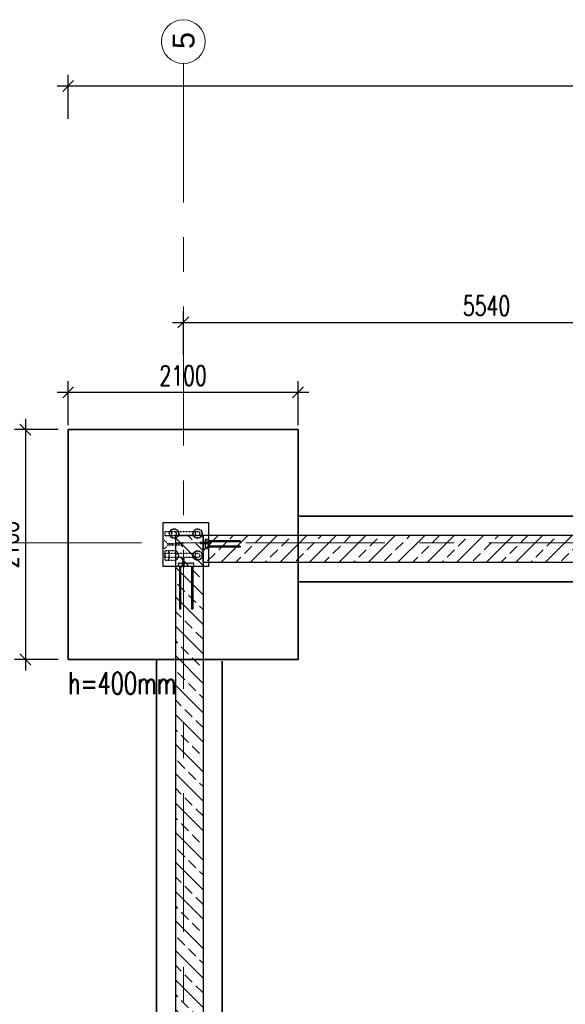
# Model space of a CAD drawing. Header units: millimetres. Extents: x 6071355 to 6728188, y -31956 to 56387.
# Tile 34 of 59: x 6083591 to 6088576, y 46516 to 55514. Entities that reach past the tile are written whole.
import ezdxf

# ---------------------------------------------------------------- set-up
doc = ezdxf.new("R2010")
doc.units = ezdxf.units.MM
doc.header["$MEASUREMENT"] = 0
doc.linetypes.add('DXK_LINE_DOT2', pattern=[3.9198, 1.9599, -1.9599])
doc.linetypes.add('Grid Line', pattern=[2222.5, 1270, -317.5, 317.5, -317.5])
doc.layers.add('A_wymiary', color=7, linetype='Continuous', lineweight=15, true_color=0x848484)
doc.layers.add('BZ_MUR_FUND', color=8, linetype='Continuous')
doc.layers.add('ELEMENTY', color=7, linetype='Continuous')
for name, color, linetype, lineweight in [('M_ŁAWY', 3, 'Continuous', 35), ('Standard 1350-A_01-RZUT PARTERU LUSTRO2_28_Nowe_MODO_A1_osie-1_Nr_pióra__7_Nr_pióra__7_Nr_pióra__7', 7, 'Continuous', 18), ('Standard 1350-A_01-RZUT PARTERU LUSTRO2_28_Nowe_MODO_A1_osie_Nr_pióra__7_Nr_pióra__7_Nr_pióra__7', 7, 'Continuous', 18)]:
    doc.layers.add(name, color=color, linetype=linetype, lineweight=lineweight)
doc.styles.add('STYL_AUTOMATYCZNY_1', font='arial.ttf')
doc.styles.add('wymiar', font='romans.shx', dxfattribs={"width": 0.7})
doc.dimstyles.new('AB_100mm', dxfattribs={"dimscale": 100, "dimtxt": 1.8, "dimasz": 1, "dimexe": 1, "dimexo": 0, "dimtad": 1, "dimrnd": 1, "dimtxsty": 'wymiar', "dimblk": 'OBLIQUE', "dimcen": 2.5, "dimdle": 1, "dimclrd": 4, "dimclre": 4, "dimclrt": 3, "dimadec": 0, "dimazin": 0, "dimtfac": 1, "dimtix": 1, "dimtmove": 2, "dimatfit": 3, "dimfxl": 3, "dimfxlon": 1, "dimarcsym": 0})

# ---------------------------------------------------------------- blocks, each defined once
blk = doc.blocks.new('Part-86624973-154428 - 1482')
at = {"layer": 'ELEMENTY', "color": 2, "linetype": 'Continuous'}
for p, q in [((5535.1, 37720), (5535.1, 37305)), ((5935.1, 37720), (5535.1, 37720)), ((5935.1, 37305), (5935.1, 37720)), ((5535.1, 37305), (5935.1, 37305))]:
    blk.add_line(p, q, dxfattribs=at)
blk = doc.blocks.new('Part-86624973-154443 - 1482')
at = {"layer": 'ELEMENTY', "color": 1, "linetype": 'DXK_LINE_DOT2'}
for p, q in [((5615.1, 37705), (5655.1, 37705)), ((5615.1, 37705), (5615.1, 37405)), ((5655.1, 37405), (5655.1, 37705)), ((5617.8, 37427.9), (5615.1, 37431.3)), ((5615.1, 37405), (5617.8, 37395)), ((5625.1, 37425.4), (5617.8, 37427.9)), ((5617.8, 37395), (5625.1, 37387.7)), ((5635.1, 37424.5), (5625.1, 37425.4)), ((5625.1, 37387.7), (5635.1, 37385)), ((5645.1, 37425.4), (5635.1, 37424.5)), ((5635.1, 37385), (5645.1, 37387.7)), ((5652.5, 37427.9), (5645.1, 37425.4)), ((5645.1, 37387.7), (5652.5, 37395)), ((5655.1, 37431.3), (5652.5, 37427.9)), ((5652.5, 37395), (5655.1, 37405))]:
    blk.add_line(p, q, dxfattribs=at)
blk = doc.blocks.new('Part-86624973-154431 - 1482')
at = {"layer": 'ELEMENTY', "color": 1, "linetype": 'DXK_LINE_DOT2'}
for p, q in [((5860.1, 37543), (5860.1, 37532)), ((5860.1, 37543), (5920.1, 37543)), ((5860.1, 37532), (5920.1, 37532)), ((5920.1, 37543), (5920.1, 37532))]:
    blk.add_line(p, q, dxfattribs=at)
blk = doc.blocks.new('Part-86624973-154430 - 1482')
at = {"layer": 'ELEMENTY', "color": 1, "linetype": 'DXK_LINE_DOT2'}
for p, q in [((5860.1, 37543), (5860.1, 37532)), ((5860.1, 37543), (5920.1, 37543)), ((5860.1, 37532), (5920.1, 37532)), ((5920.1, 37543), (5920.1, 37532))]:
    blk.add_line(p, q, dxfattribs=at)
blk = doc.blocks.new('Part-86624973-154447 - 1482')
at = {"layer": 'ELEMENTY', "color": 1, "linetype": 'DXK_LINE_DOT2'}
for radius, start, end in [(43.5, 112.5, 292.5), (40, 67.5, 247.5), (43.5, 292.5, 112.5), (40, 247.5, 67.5)]:
    blk.add_arc((5835.1, 37405), radius, start, end, dxfattribs=at)
blk = doc.blocks.new('Part-86624973-154433 - 1482')
at = {"layer": 'ELEMENTY', "color": 2, "linetype": 'Continuous'}
for p, q in [((5706.9, 37305), (5706.9, 37306)), ((5706.9, 37306), (5710.9, 37306)), ((5711.9, 37305), (5706.9, 37305)), ((5710.9, 37306), (5710.9, 37320)), ((5710.9, 37320), (5729.4, 37320)), ((5728.4, 37319), (5711.9, 37319)), ((5711.9, 37319), (5711.9, 37305)), ((5728.4, 37305), (5728.4, 37319)), ((5728.4, 37305), (5733.4, 37305)), ((5729.4, 37320), (5729.4, 37306)), ((5729.4, 37306), (5733.4, 37306)), ((5733.4, 37305), (5733.4, 37306))]:
    blk.add_line(p, q, dxfattribs=at)
blk = doc.blocks.new('Part-86624973-154439 - 1482')
at = {"layer": 'ELEMENTY', "color": 1, "linetype": 'DXK_LINE_DOT2'}
for p, q in [((5905.1, 37440), (5905.1, 37580)), ((5905.1, 37580), (5935.1, 37580)), ((5935.1, 37579), (5906.1, 37579)), ((5906.1, 37579), (5906.1, 37441)), ((5935.1, 37580), (5935.1, 37579)), ((5935.1, 37440), (5905.1, 37440)), ((5906.1, 37441), (5935.1, 37441)), ((5935.1, 37441), (5935.1, 37440))]:
    blk.add_line(p, q, dxfattribs=at)
blk = doc.blocks.new('Part-86624973-154448 - 1482')
at = {"layer": 'ELEMENTY', "color": 1, "linetype": 'DXK_LINE_DOT2'}
for p, q in [((5791.6, 37705), (5878.6, 37705)), ((5791.6, 37620), (5791.6, 37705)), ((5878.6, 37705), (5878.6, 37620)), ((5795, 37670.2), (5791.6, 37674.5)), ((5795, 37603.4), (5791.6, 37620)), ((5804.4, 37666.5), (5795, 37670.2)), ((5818.5, 37664.1), (5804.4, 37666.5)), ((5835.1, 37663.2), (5818.5, 37664.1)), ((5851.8, 37664.1), (5835.1, 37663.2)), ((5865.9, 37666.5), (5851.8, 37664.1)), ((5875.3, 37670.2), (5865.9, 37666.5)), ((5878.6, 37674.5), (5875.3, 37670.2)), ((5878.6, 37620), (5875.3, 37603.4)), ((5804.4, 37589.3), (5795, 37603.4)), ((5818.5, 37579.8), (5804.4, 37589.3)), ((5835.1, 37576.5), (5818.5, 37579.8)), ((5851.8, 37579.8), (5835.1, 37576.5)), ((5865.9, 37589.3), (5851.8, 37579.8)), ((5875.3, 37603.4), (5865.9, 37589.3))]:
    blk.add_line(p, q, dxfattribs=at)
blk = doc.blocks.new('Part-86624973-154429 - 1482')
at = {"layer": 'ELEMENTY', "color": 2, "linetype": 'Continuous'}
for p, q in [((5920.1, 37528.3), (5920.1, 37546.8)), ((5920.1, 37546.8), (5934.1, 37546.8)), ((5934.1, 37528.3), (5920.1, 37528.3)), ((5935.1, 37545.8), (5921.1, 37545.8)), ((5921.1, 37545.8), (5921.1, 37529.3)), ((5921.1, 37529.3), (5935.1, 37529.3)), ((5935.1, 37550.8), (5934.1, 37550.8)), ((5934.1, 37550.8), (5934.1, 37546.8)), ((5934.1, 37524.3), (5934.1, 37528.3)), ((5935.1, 37550.8), (5935.1, 37545.8)), ((5935.1, 37529.3), (5935.1, 37524.3)), ((5935.1, 37524.3), (5934.1, 37524.3))]:
    blk.add_line(p, q, dxfattribs=at)
blk = doc.blocks.new('Part-86624973-154441 - 1482')
at = {"layer": 'ELEMENTY', "color": 1, "linetype": 'DXK_LINE_DOT2'}
for p, q in [((5697.9, 37712.4), (5697.1, 37720)), ((5773.1, 37720), (5697.1, 37720)), ((5700.3, 37704.8), (5697.9, 37712.4)), ((5699.7, 37712.4), (5699, 37720)), ((5704.7, 37697.2), (5700.3, 37704.8)), ((5705, 37712.4), (5704.4, 37720)), ((5713.3, 37712.4), (5712.8, 37720)), ((5723.6, 37712.4), (5723.4, 37720)), ((5735.1, 37712.4), (5735.1, 37720)), ((5746.7, 37712.4), (5746.9, 37720)), ((5757, 37712.4), (5757.5, 37720)), ((5765.3, 37712.4), (5765.9, 37720)), ((5765.5, 37697.2), (5770, 37704.8)), ((5770, 37704.8), (5772.4, 37712.4)), ((5770.6, 37712.4), (5771.3, 37720)), ((5772.4, 37712.4), (5773.1, 37720)), ((5712.3, 37689.6), (5704.7, 37697.2)), ((5712.3, 37689.6), (5718.6, 37685.8)), ((5718.6, 37685.8), (5724.5, 37683.5)), ((5724.5, 37683.5), (5728.1, 37682.9)), ((5728.1, 37545), (5728.1, 37682.9)), ((5742.1, 37682.9), (5745.8, 37683.5)), ((5742.1, 37545), (5742.1, 37682.9)), ((5745.8, 37683.5), (5751.7, 37685.8)), ((5751.7, 37685.8), (5757.9, 37689.6)), ((5757.9, 37689.6), (5765.5, 37697.2)), ((5752.6, 37545), (5717.6, 37545)), ((5717.6, 37545), (5717.6, 37539)), ((5751.6, 37539), (5717.6, 37539)), ((5752.4, 37539), (5751.6, 37539)), ((5752.6, 37539), (5752.4, 37539)), ((5752.6, 37545), (5752.6, 37539))]:
    blk.add_line(p, q, dxfattribs=at)
blk = doc.blocks.new('Part-86624973-154432 - 1482')
at = {"layer": 'ELEMENTY', "color": 1, "linetype": 'DXK_LINE_DOT2'}
for p, q in [((5860.1, 37543), (5860.1, 37532)), ((5860.1, 37543), (5920.1, 37543)), ((5860.1, 37532), (5920.1, 37532)), ((5920.1, 37543), (5920.1, 37532))]:
    blk.add_line(p, q, dxfattribs=at)
blk = doc.blocks.new('ReinforcementGroup-86624973-154440 - 1482')
at = {"layer": 'ELEMENTY', "color": 1, "linetype": 'Continuous'}
for p, q in [((5935.1, 37570), (6325.1, 37570)), ((5935.1, 37570), (6325.1, 37570)), ((5935.1, 37570), (6325.1, 37570)), ((5935.1, 37570), (6325.1, 37570)), ((5935.1, 37570), (6325.1, 37570)), ((5935.1, 37570), (6325.1, 37570)), ((5935.1, 37570), (6325.1, 37570)), ((5935.1, 37570), (6325.1, 37570)), ((5935.1, 37560), (6325.1, 37560)), ((5935.1, 37560), (6325.1, 37560)), ((5935.1, 37560), (6325.1, 37560)), ((5935.1, 37560), (6325.1, 37560)), ((5935.1, 37560), (6325.1, 37560)), ((5935.1, 37560), (6325.1, 37560)), ((5935.1, 37560), (6325.1, 37560)), ((5935.1, 37560), (6325.1, 37560)), ((6325.1, 37560), (6325.1, 37570)), ((6325.1, 37560), (6325.1, 37570)), ((6325.1, 37560), (6325.1, 37570)), ((6325.1, 37560), (6325.1, 37570)), ((6325.1, 37560), (6325.1, 37570)), ((6325.1, 37560), (6325.1, 37570)), ((6325.1, 37560), (6325.1, 37570)), ((6325.1, 37560), (6325.1, 37570)), ((5935.1, 37460), (6325.1, 37460)), ((5935.1, 37460), (6325.1, 37460)), ((5935.1, 37460), (6325.1, 37460)), ((5935.1, 37460), (6325.1, 37460)), ((5935.1, 37460), (6325.1, 37460)), ((5935.1, 37460), (6325.1, 37460)), ((5935.1, 37460), (6325.1, 37460)), ((5935.1, 37460), (6325.1, 37460)), ((5935.1, 37450), (6325.1, 37450)), ((5935.1, 37450), (6325.1, 37450)), ((5935.1, 37450), (6325.1, 37450)), ((5935.1, 37450), (6325.1, 37450)), ((5935.1, 37450), (6325.1, 37450)), ((5935.1, 37450), (6325.1, 37450)), ((5935.1, 37450), (6325.1, 37450)), ((5935.1, 37450), (6325.1, 37450)), ((6325.1, 37450), (6325.1, 37460)), ((6325.1, 37450), (6325.1, 37460)), ((6325.1, 37450), (6325.1, 37460)), ((6325.1, 37450), (6325.1, 37460)), ((6325.1, 37450), (6325.1, 37460)), ((6325.1, 37450), (6325.1, 37460)), ((6325.1, 37450), (6325.1, 37460)), ((6325.1, 37450), (6325.1, 37460))]:
    blk.add_line(p, q, dxfattribs=at)
blk = doc.blocks.new('Part-86624973-154434 - 1482')
at = {"layer": 'ELEMENTY', "color": 1, "linetype": 'DXK_LINE_DOT2'}
for p, q in [((5725.6, 37380), (5714.6, 37380)), ((5714.6, 37380), (5714.6, 37320)), ((5725.6, 37380), (5725.6, 37320)), ((5725.6, 37320), (5714.6, 37320))]:
    blk.add_line(p, q, dxfattribs=at)
blk = doc.blocks.new('ReinforcementGroup-86624973-154438 - 1482')
at = {"layer": 'ELEMENTY', "color": 1, "linetype": 'Continuous'}
for p, q in [((5700.1, 37015), (5700.1, 37305)), ((5700.1, 37015), (5700.1, 37305)), ((5700.1, 37015), (5700.1, 37305)), ((5700.1, 37015), (5700.1, 37305)), ((5700.1, 37015), (5700.1, 37305)), ((5700.1, 37015), (5700.1, 37305)), ((5700.1, 37015), (5700.1, 37305)), ((5700.1, 37015), (5700.1, 37305)), ((5710.1, 37015), (5710.1, 37305)), ((5710.1, 37015), (5710.1, 37305)), ((5710.1, 37015), (5710.1, 37305)), ((5710.1, 37015), (5710.1, 37305)), ((5710.1, 37015), (5710.1, 37305)), ((5710.1, 37015), (5710.1, 37305)), ((5710.1, 37015), (5710.1, 37305)), ((5710.1, 37015), (5710.1, 37305)), ((5750.1, 37015), (5750.1, 37305)), ((5750.1, 37015), (5750.1, 37305)), ((5750.1, 37015), (5750.1, 37305)), ((5750.1, 37015), (5750.1, 37305)), ((5750.1, 37015), (5750.1, 37305)), ((5750.1, 37015), (5750.1, 37305)), ((5750.1, 37015), (5750.1, 37305)), ((5750.1, 37015), (5750.1, 37305)), ((5760.1, 37015), (5760.1, 37305)), ((5760.1, 37015), (5760.1, 37305)), ((5760.1, 37015), (5760.1, 37305)), ((5760.1, 37015), (5760.1, 37305)), ((5760.1, 37015), (5760.1, 37305)), ((5760.1, 37015), (5760.1, 37305)), ((5760.1, 37015), (5760.1, 37305)), ((5760.1, 37015), (5760.1, 37305)), ((5700.1, 37015), (5710.1, 37015)), ((5700.1, 37015), (5710.1, 37015)), ((5700.1, 37015), (5710.1, 37015)), ((5700.1, 37015), (5710.1, 37015)), ((5700.1, 37015), (5710.1, 37015)), ((5700.1, 37015), (5710.1, 37015)), ((5700.1, 37015), (5710.1, 37015)), ((5700.1, 37015), (5710.1, 37015)), ((5750.1, 37015), (5760.1, 37015)), ((5750.1, 37015), (5760.1, 37015)), ((5750.1, 37015), (5760.1, 37015)), ((5750.1, 37015), (5760.1, 37015)), ((5750.1, 37015), (5760.1, 37015)), ((5750.1, 37015), (5760.1, 37015)), ((5750.1, 37015), (5760.1, 37015)), ((5750.1, 37015), (5760.1, 37015))]:
    blk.add_line(p, q, dxfattribs=at)
blk = doc.blocks.new('Part-86624973-154444 - 1482')
at = {"layer": 'ELEMENTY', "color": 1, "linetype": 'DXK_LINE_DOT2'}
for p, q in [((5855.1, 37705), (5815.1, 37705)), ((5815.1, 37705), (5815.1, 37405)), ((5855.1, 37405), (5855.1, 37705)), ((5817.8, 37427.9), (5815.1, 37431.3)), ((5815.1, 37405), (5817.8, 37395)), ((5825.1, 37425.4), (5817.8, 37427.9)), ((5817.8, 37395), (5825.1, 37387.7)), ((5835.1, 37424.5), (5825.1, 37425.4)), ((5825.1, 37387.7), (5835.1, 37385)), ((5845.1, 37425.4), (5835.1, 37424.5)), ((5835.1, 37385), (5845.1, 37387.7)), ((5852.5, 37427.9), (5845.1, 37425.4)), ((5845.1, 37387.7), (5852.5, 37395)), ((5855.1, 37431.3), (5852.5, 37427.9)), ((5852.5, 37395), (5855.1, 37405))]:
    blk.add_line(p, q, dxfattribs=at)
blk = doc.blocks.new('Part-86624973-154445 - 1482')
at = {"layer": 'ELEMENTY', "color": 1, "linetype": 'DXK_LINE_DOT2'}
for radius, start, end in [(43.5, 112.5, 292.5), (40, 67.5, 247.5), (43.5, 292.5, 112.5), (40, 247.5, 67.5)]:
    blk.add_arc((5635.1, 37405), radius, start, end, dxfattribs=at)
blk = doc.blocks.new('Part-86624973-154436 - 1482')
at = {"layer": 'ELEMENTY', "color": 1, "linetype": 'DXK_LINE_DOT2'}
for p, q in [((5725.6, 37380), (5714.6, 37380)), ((5714.6, 37380), (5714.6, 37320)), ((5725.6, 37380), (5725.6, 37320)), ((5725.6, 37320), (5714.6, 37320))]:
    blk.add_line(p, q, dxfattribs=at)
blk = doc.blocks.new('Part-86624973-154435 - 1482')
at = {"layer": 'ELEMENTY', "color": 1, "linetype": 'DXK_LINE_DOT2'}
for p, q in [((5725.6, 37380), (5714.6, 37380)), ((5714.6, 37380), (5714.6, 37320)), ((5725.6, 37380), (5725.6, 37320)), ((5725.6, 37320), (5714.6, 37320))]:
    blk.add_line(p, q, dxfattribs=at)
blk = doc.blocks.new('Part-86624973-154437 - 1482')
at = {"layer": 'ELEMENTY', "color": 1, "linetype": 'DXK_LINE_DOT2'}
for p, q in [((5690.1, 37335), (5770.1, 37335)), ((5690.1, 37305), (5690.1, 37335)), ((5691.1, 37305), (5690.1, 37305)), ((5769.1, 37334), (5691.1, 37334)), ((5691.1, 37334), (5691.1, 37305)), ((5769.1, 37305), (5769.1, 37334)), ((5770.1, 37305), (5769.1, 37305)), ((5770.1, 37335), (5770.1, 37305))]:
    blk.add_line(p, q, dxfattribs=at)
blk = doc.blocks.new('Part-86624973-154442 - 1482')
at = {"layer": 'ELEMENTY', "color": 1, "linetype": 'DXK_LINE_DOT2'}
for p, q in [((5615.1, 37705), (5655.1, 37705)), ((5615.1, 37705), (5615.1, 37620)), ((5655.1, 37620), (5655.1, 37705)), ((5617.8, 37642.9), (5615.1, 37646.3)), ((5615.1, 37620), (5617.8, 37610)), ((5625.1, 37640.4), (5617.8, 37642.9)), ((5635.1, 37639.5), (5625.1, 37640.4)), ((5645.1, 37640.4), (5635.1, 37639.5)), ((5652.5, 37642.9), (5645.1, 37640.4)), ((5655.1, 37646.3), (5652.5, 37642.9)), ((5652.5, 37610), (5655.1, 37620)), ((5617.8, 37610), (5625.1, 37602.7)), ((5625.1, 37602.7), (5635.1, 37600)), ((5635.1, 37600), (5645.1, 37602.7)), ((5645.1, 37602.7), (5652.5, 37610))]:
    blk.add_line(p, q, dxfattribs=at)
blk = doc.blocks.new('Part-86624973-154446 - 1482')
at = {"layer": 'ELEMENTY', "color": 1, "linetype": 'DXK_LINE_DOT2'}
for radius, start, end in [(43.5, 112.5, 292.5), (40, 67.5, 247.5), (43.5, 292.5, 112.5), (40, 247.5, 67.5)]:
    blk.add_arc((5635.1, 37620), radius, start, end, dxfattribs=at)
blk = doc.blocks.new('_Oblique')
at = {"color": 0, "linetype": 'ByBlock', "lineweight": -2}
blk.add_line((-0.5, -0.5), (0.5, 0.5), dxfattribs=at)
blk = doc.blocks.new('*D12744')
at = {"layer": 'A_wymiary', "color": 4, "lineweight": -2}
for p, q in [((6085086.4, 52447.3), (6085086.4, 52847.3)), ((6090626.4, 52447.3), (6090626.4, 52847.3)), ((6084986.4, 52747.3), (6090726.4, 52747.3))]:
    blk.add_line(p, q, dxfattribs=at)
at = {"layer": 'Defpoints', "color": 0}
for p in [(6090626.4, 52747.3), (6085086.4, 51767.8), (6090626.4, 51786.3)]:
    blk.add_point(p, dxfattribs=at)
at = {"layer": 'A_wymiary', "color": 4, "lineweight": -2, "xscale": 100, "yscale": 100, "zscale": 100, "rotation": 180}
blk.add_blockref('_Oblique', (6085086.4, 52747.3), dxfattribs=at)
at = {"layer": 'A_wymiary', "color": 4, "lineweight": -2, "xscale": 100, "yscale": 100, "zscale": 100}
blk.add_blockref('_Oblique', (6090626.4, 52747.3), dxfattribs=at)
at = {"layer": 'A_wymiary', "color": 3, "insert": (6087856.4, 52899.8), "char_height": 180, "attachment_point": 5, "style": 'wymiar'}
blk.add_mtext('5540', dxfattribs=at)
blk = doc.blocks.new('*D12764')
at = {"layer": 'A_wymiary', "color": 4, "lineweight": -2}
for p, q in [((6081761.2, -27543.7), (6081761.2, 51867.8)), ((6082061.2, 51767.8), (6081661.2, 51767.8)), ((6082061.2, -27443.7), (6081661.2, -27443.7))]:
    blk.add_line(p, q, dxfattribs=at)
at = {"layer": 'Defpoints', "color": 0}
for p in [(6081761.2, 51767.8), (6084033.9, 51767.8), (6084841.4, -27443.7)]:
    blk.add_point(p, dxfattribs=at)
at = {"layer": 'A_wymiary', "color": 4, "lineweight": -2, "xscale": 100, "yscale": 100, "zscale": 100}
for p, rotation in [((6081761.2, 51767.8), 90), ((6081761.2, -27443.7), 270)]:
    blk.add_blockref('_Oblique', p, dxfattribs=dict(at, rotation=rotation))
at = {"layer": 'A_wymiary', "color": 3, "insert": (6081608.7, 12162), "char_height": 180, "attachment_point": 5, "rotation": 90, "style": 'wymiar'}
blk.add_mtext('79212', dxfattribs=at)
blk = doc.blocks.new('*D12765')
at = {"layer": 'A_wymiary', "color": 4, "lineweight": -2}
for p, q in [((6084033.9, 54609.6), (6084033.9, 55009.6)), ((6114956.4, 54609.6), (6114956.4, 55009.6)), ((6083933.9, 54909.6), (6115056.4, 54909.6))]:
    blk.add_line(p, q, dxfattribs=at)
at = {"layer": 'Defpoints', "color": 0}
for p in [(6114956.4, 54909.6), (6084033.9, 51767.8), (6114956.4, 51773.3)]:
    blk.add_point(p, dxfattribs=at)
at = {"layer": 'A_wymiary', "color": 4, "lineweight": -2, "xscale": 100, "yscale": 100, "zscale": 100, "rotation": 180}
blk.add_blockref('_Oblique', (6084033.9, 54909.6), dxfattribs=at)
at = {"layer": 'A_wymiary', "color": 4, "lineweight": -2, "xscale": 100, "yscale": 100, "zscale": 100}
blk.add_blockref('_Oblique', (6114956.4, 54909.6), dxfattribs=at)
at = {"layer": 'A_wymiary', "color": 3, "insert": (6099495.2, 55062.1), "char_height": 180, "attachment_point": 5, "style": 'wymiar'}
blk.add_mtext('30922', dxfattribs=at)
blk = doc.blocks.new('*D12819')
at = {"layer": 'A_wymiary', "color": 4, "lineweight": -2}
for p, q in [((6084033.9, 51809.7), (6084033.9, 52209.7)), ((6086133.9, 51809.7), (6086133.9, 52209.7)), ((6083933.9, 52109.7), (6086233.9, 52109.7))]:
    blk.add_line(p, q, dxfattribs=at)
at = {"layer": 'Defpoints', "color": 0}
for p in [(6086133.9, 52109.7), (6084033.9, 51767.8), (6086133.9, 51767.8)]:
    blk.add_point(p, dxfattribs=at)
at = {"layer": 'A_wymiary', "color": 4, "lineweight": -2, "xscale": 100, "yscale": 100, "zscale": 100, "rotation": 180}
blk.add_blockref('_Oblique', (6084033.9, 52109.7), dxfattribs=at)
at = {"layer": 'A_wymiary', "color": 4, "lineweight": -2, "xscale": 100, "yscale": 100, "zscale": 100}
blk.add_blockref('_Oblique', (6086133.9, 52109.7), dxfattribs=at)
at = {"layer": 'A_wymiary', "color": 3, "insert": (6085083.9, 52262.2), "char_height": 180, "attachment_point": 5, "style": 'wymiar'}
blk.add_mtext('2100', dxfattribs=at)
blk = doc.blocks.new('*D12820')
at = {"layer": 'A_wymiary', "color": 4, "lineweight": -2}
for p, q in [((6083643.2, 51867.8), (6083643.2, 49567.8)), ((6083943.2, 51767.8), (6083543.2, 51767.8)), ((6083943.2, 49667.8), (6083543.2, 49667.8))]:
    blk.add_line(p, q, dxfattribs=at)
at = {"layer": 'Defpoints', "color": 0}
for p in [(6084033.9, 51767.8), (6083643.2, 49667.8), (6084033.9, 49667.8)]:
    blk.add_point(p, dxfattribs=at)
at = {"layer": 'A_wymiary', "color": 4, "lineweight": -2, "xscale": 100, "yscale": 100, "zscale": 100}
for p, rotation in [((6083643.2, 51767.8), 90), ((6083643.2, 49667.8), 270)]:
    blk.add_blockref('_Oblique', p, dxfattribs=dict(at, rotation=rotation))
at = {"layer": 'A_wymiary', "color": 3, "insert": (6083490.7, 50717.8), "char_height": 180, "attachment_point": 5, "rotation": 90, "style": 'wymiar'}
blk.add_mtext('2100', dxfattribs=at)

msp = doc.modelspace()

# ---------------------------------------------------------------- hatches: boundary and pattern name
at = {"layer": 'BZ_MUR_FUND', "transparency": 33554687}
h = msp.add_hatch(dxfattribs=at)
h.set_pattern_fill('ANSI33', color=256, scale=30, angle=270, style=0)
h.set_pattern_definition([(315, (6183804.4, 41162.41), (134.70384, 134.70384), []), (315, (6183804.4, 41027.7), (134.70384, 134.70384), [95.25, -47.625])])
h.paths.add_polyline_path([(6085016.364, 44917.833), (6085016.364, 50802.834), (6085266.364, 50802.834), (6085266.364, 44917.833)])
h = msp.add_hatch(dxfattribs=at)
h.set_pattern_fill('ANSI33', color=256, scale=30, style=0)
h.set_pattern_definition([(225, (6020684.05, -104173.11), (134.70384, -134.70384), []), (225, (6020549.35, -104173.11), (134.70384, -134.70384), [95.25, -47.625])])
h.paths.add_polyline_path([(6090426.364, 50552.834), (6085266.364, 50552.834), (6085266.364, 50802.834), (6090426.364, 50802.834)])

# ---------------------------------------------------------------- linework, layer by layer
for points in [[(6085266.364, 50802.834), (6085266.364, 44917.833), (6085016.364, 44917.833), (6085016.364, 50802.834)], [(6085266.364, 50802.834), (6090426.364, 50802.834), (6090426.364, 50552.834), (6085266.364, 50552.834)]]:
    msp.add_lwpolyline(points, close=True, dxfattribs=at)
at = {"layer": 'M_ŁAWY', "color": 4}
for p, q in [((6084841.357, 45617.833), (6084841.357, 49667.834)), ((6085441.364, 45617.833), (6085441.364, 49652.834))]:
    msp.add_line(p, q, dxfattribs=at)
for points in [[(6086133.942, 51767.834), (6084033.942, 51767.834), (6084033.942, 49667.834), (6086133.942, 49667.834), (6086133.942, 51767.834)], [(6086133.942, 50977.834), (6089559.697, 50977.834)], [(6086133.942, 50377.834), (6089559.697, 50377.834)]]:
    msp.add_lwpolyline(points, dxfattribs=at)
at = {"layer": 'Standard 1350-A_01-RZUT PARTERU LUSTRO2_28_Nowe_MODO_A1_osie-1_Nr_pióra__7_Nr_pióra__7_Nr_pióra__7', "color": 7, "linetype": 'Grid Line', "lineweight": 18}
for p, q in [((6085086.364, 55114.428), (6085086.364, -31556.201)), ((6124708.5, 50732.834), (6079489.176, 50732.834))]:
    msp.add_line(p, q, dxfattribs=at)
at = {"layer": 'Standard 1350-A_01-RZUT PARTERU LUSTRO2_28_Nowe_MODO_A1_osie_Nr_pióra__7_Nr_pióra__7_Nr_pióra__7', "color": 7, "linetype": 'Continuous', "lineweight": 18}
msp.add_circle((6085086.364, 55314.428), 200, dxfattribs=at)

# ---------------------------------------------------------------- block references
at = {"xscale": -1, "rotation": 89.99999999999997}
for name in ['Part-86624973-154428 - 1482', 'Part-86624973-154446 - 1482', 'Part-86624973-154445 - 1482', 'Part-86624973-154441 - 1482', 'Part-86624973-154443 - 1482', 'Part-86624973-154442 - 1482', 'Part-86624973-154437 - 1482', 'ReinforcementGroup-86624973-154438 - 1482', 'Part-86624973-154434 - 1482', 'Part-86624973-154436 - 1482', 'Part-86624973-154435 - 1482', 'Part-86624973-154433 - 1482', 'Part-86624973-154448 - 1482', 'Part-86624973-154444 - 1482', 'Part-86624973-154431 - 1482', 'Part-86624973-154430 - 1482', 'Part-86624973-154432 - 1482', 'Part-86624973-154447 - 1482', 'Part-86624973-154439 - 1482', 'ReinforcementGroup-86624973-154440 - 1482', 'Part-86624973-154429 - 1482']:
    msp.add_blockref(name, (6122621.38, 56452.981), dxfattribs=at)

# ---------------------------------------------------------------- texts
at = {"layer": 'A_wymiary', "color": 3, "style": 'wymiar', "width": 0.7}
msp.add_text('h=400mm', height=200, dxfattribs=at).set_placement((6084033.259, 49349.978))
at = {"layer": 'Standard 1350-A_01-RZUT PARTERU LUSTRO2_28_Nowe_MODO_A1_osie_Nr_pióra__7_Nr_pióra__7_Nr_pióra__7', "color": 7, "linetype": 'Continuous', "lineweight": 18, "insert": (6084987.547, 55401.55), "char_height": 200, "attachment_point": 3, "rotation": 90, "style": 'STYL_AUTOMATYCZNY_1'}
msp.add_mtext('\\A1;{\\pqr;\\fArial|b0|i0|c238|p0;\\W1.000000;5}', dxfattribs=at)

# ---------------------------------------------------------------- dimensions: what is measured, and where the dimension line sits
at = {"layer": 'A_wymiary'}
for base, p1, p2, picture, middle in [((6114956.364, 54909.602), (6084033.942, 51767.834), (6114956.364, 51773.327), '*D12765', (6099495.153, 55062.102)), ((6090626.364, 52747.274), (6085086.364, 51767.834), (6090626.364, 51786.279), '*D12744', (6087856.364, 52899.774))]:
    dim = msp.add_linear_dim(base=base, p1=p1, p2=p2, dimstyle='AB_100mm', override={"dimpost": '', "dimtxsty": 'wymiar'}, dxfattribs=at)
    dim.commit()
    dim.dimension.update_dxf_attribs({"geometry": picture, "text_midpoint": middle})
dim = msp.add_linear_dim(base=(6086133.942, 52109.733), p1=(6084033.942, 51767.834), p2=(6086133.942, 51767.834), dimstyle='AB_100mm', dxfattribs=at)
dim.commit()
dim.dimension.update_dxf_attribs({"geometry": '*D12819', "text_midpoint": (6085083.942, 52262.233)})
dim = msp.add_linear_dim(base=(6081761.199, 51767.834), p1=(6084841.357, -27443.748), p2=(6084033.942, 51767.834), angle=90, dimstyle='AB_100mm', override={"dimpost": '', "dimtxsty": 'wymiar'}, dxfattribs=at)
dim.commit()
dim.dimension.update_dxf_attribs({"geometry": '*D12764', "text_midpoint": (6081608.699, 12162.043)})
dim = msp.add_linear_dim(base=(6083643.21, 49667.834), p1=(6084033.942, 51767.834), p2=(6084033.942, 49667.834), angle=90, dimstyle='AB_100mm', dxfattribs=at)
dim.commit()
dim.dimension.update_dxf_attribs({"geometry": '*D12820', "text_midpoint": (6083490.71, 50717.834)})

doc.saveas('drawing.dxf')
